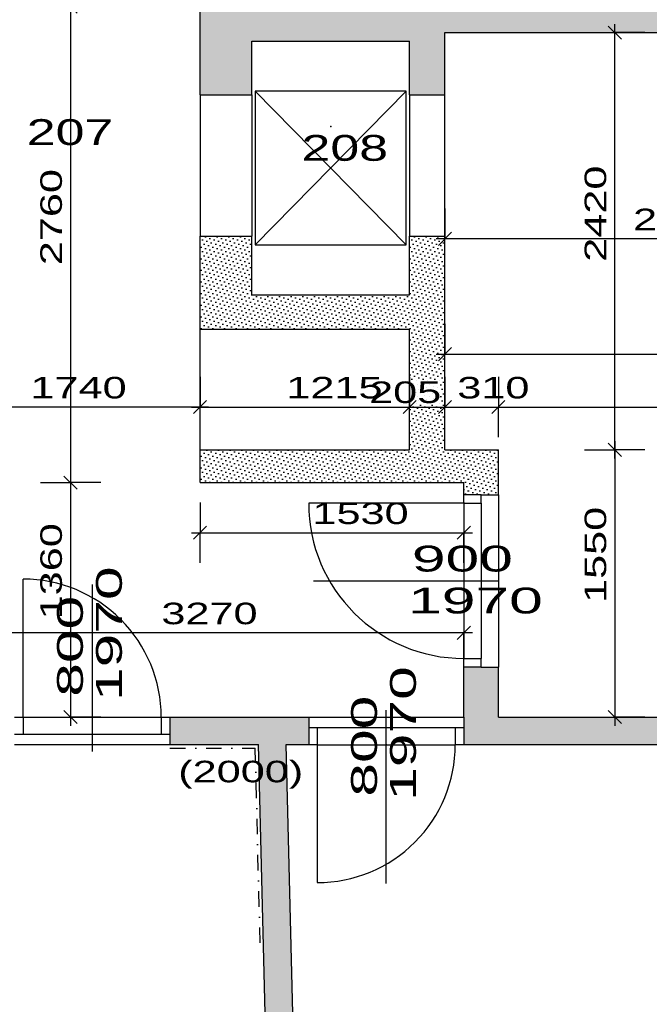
# Model space of a CAD drawing. Extents: x -196363 to 396902, y -489949 to -260582.
# Tile 157 of 256: x 175474 to 179125, y -385939 to -380228. Entities that reach past the tile are written whole.
import ezdxf

# ---------------------------------------------------------------- set-up
doc = ezdxf.new("R2010")
doc.units = 0
doc.header["$MEASUREMENT"] = 0
doc.linetypes.add('DOTDASH', pattern=[1, 0.3, -0.2, 0, -0.2, 0.3])
for name, color, linetype in [('bourani', 15, 'Continuous'), ('koty', 1, 'Continuous'), ('legenda', 1, 'Continuous'), ('srafbourani', 15, 'Continuous')]:
    doc.layers.add(name, color=color, linetype=linetype)
doc.styles.add('SPIRITTXTSTYLE1', font='ROMAN')
doc.styles.add('SPIRITTXTSTYLE2', font='txt')
doc.linetypes.add('CERCH2', pattern='A,0,-1,[17,dur+dsp vaclavov.shx,S=0.003401,R=0,X=-1,Y=0],0', length=1)
doc.dimstyles.new('SPIRITSTYLE26', dxfattribs={"dimtxt": 125, "dimasz": 12.7, "dimexe": 175, "dimexo": -175, "dimgap": 50, "dimtad": 1, "dimdec": 3, "dimzin": 0, "dimdsep": 46, "dimlunit": 7, "dimtxsty": 'SPIRITTXTSTYLE1', "dimblk1": '_TICKMARKS26', "dimblk2": '_TICKMARKS26', "dimsah": 1, "dimcen": 0.09, "dimdle": 50, "dimclrd": 1, "dimclre": 1, "dimclrt": 1, "dimadec": 0, "dimazin": 0, "dimtfac": 1, "dimtdec": 4, "dimtofl": 0, "dimtmove": 1, "dimatfit": 0, "dimfxl": 0, "dimtolj": 1, "dimtzin": 0, "dimarcsym": 0})
doc.dimstyles.new('SPIRITSTYLE269', dxfattribs={"dimtxt": 125, "dimasz": 12.7, "dimexe": 175, "dimexo": 263.149994, "dimgap": 50, "dimtad": 1, "dimdec": 3, "dimzin": 0, "dimdsep": 46, "dimlunit": 7, "dimtxsty": 'SPIRITTXTSTYLE1', "dimblk1": '_TICKMARKS269', "dimblk2": '_TICKMARKS269', "dimsah": 1, "dimcen": 0.09, "dimdle": 50, "dimclrd": 1, "dimclre": 1, "dimclrt": 1, "dimadec": 0, "dimazin": 0, "dimtfac": 1, "dimtdec": 4, "dimtofl": 0, "dimtmove": 1, "dimatfit": 0, "dimfxl": 0, "dimtolj": 1, "dimtzin": 0, "dimarcsym": 0})
doc.dimstyles.new('SPIRITSTYLE270', dxfattribs={"dimtxt": 125, "dimasz": 12.7, "dimexe": 175, "dimexo": 73.121284, "dimgap": 50, "dimtad": 1, "dimdec": 3, "dimzin": 0, "dimdsep": 46, "dimlunit": 7, "dimtxsty": 'SPIRITTXTSTYLE1', "dimblk1": '_TICKMARKS270', "dimblk2": '_TICKMARKS270', "dimsah": 1, "dimcen": 0.09, "dimdle": 50, "dimclrd": 1, "dimclre": 1, "dimclrt": 1, "dimadec": 0, "dimazin": 0, "dimtfac": 1, "dimtdec": 4, "dimtofl": 0, "dimtmove": 1, "dimatfit": 0, "dimfxl": 0, "dimtolj": 1, "dimtzin": 0, "dimarcsym": 0})
doc.dimstyles.new('SPIRITSTYLE271', dxfattribs={"dimtxt": 125, "dimasz": 12.7, "dimexe": 175, "dimexo": 132.007614, "dimgap": 50, "dimtad": 1, "dimdec": 3, "dimzin": 0, "dimdsep": 46, "dimlunit": 7, "dimtxsty": 'SPIRITTXTSTYLE1', "dimblk1": '_TICKMARKS271', "dimblk2": '_TICKMARKS271', "dimsah": 1, "dimcen": 0.09, "dimdle": 50, "dimclrd": 1, "dimclre": 1, "dimclrt": 1, "dimadec": 0, "dimazin": 0, "dimtfac": 1, "dimtdec": 4, "dimtofl": 0, "dimtmove": 1, "dimatfit": 0, "dimfxl": 0, "dimtolj": 1, "dimtzin": 0, "dimarcsym": 0})
doc.dimstyles.new('SPIRITSTYLE273', dxfattribs={"dimtxt": 125, "dimasz": 12.7, "dimexe": 175, "dimexo": 641.074219, "dimgap": 50, "dimtad": 1, "dimdec": 3, "dimzin": 0, "dimdsep": 46, "dimlunit": 7, "dimtxsty": 'SPIRITTXTSTYLE1', "dimblk1": '_TICKMARKS273', "dimblk2": '_TICKMARKS273', "dimsah": 1, "dimcen": 0.09, "dimdle": 50, "dimclrd": 1, "dimclre": 1, "dimclrt": 1, "dimadec": 0, "dimazin": 0, "dimtfac": 1, "dimtdec": 4, "dimtofl": 0, "dimtmove": 1, "dimatfit": 0, "dimfxl": 0, "dimtolj": 1, "dimtzin": 0, "dimarcsym": 0})
doc.dimstyles.new('SPIRITSTYLE276', dxfattribs={"dimtxt": 125, "dimasz": 12.7, "dimexe": 175, "dimexo": 80.438667, "dimgap": 50, "dimtad": 1, "dimdec": 3, "dimzin": 0, "dimdsep": 46, "dimlunit": 7, "dimtxsty": 'SPIRITTXTSTYLE1', "dimblk1": '_TICKMARKS276', "dimblk2": '_TICKMARKS276', "dimsah": 1, "dimcen": 0.09, "dimdle": 50, "dimclrd": 1, "dimclre": 1, "dimclrt": 1, "dimadec": 0, "dimazin": 0, "dimtfac": 1, "dimtdec": 4, "dimtofl": 0, "dimtmove": 1, "dimatfit": 0, "dimfxl": 0, "dimtolj": 1, "dimtzin": 0, "dimarcsym": 0})
doc.dimstyles.new('SPIRITSTYLE277', dxfattribs={"dimtxt": 125, "dimasz": 12.7, "dimexe": 175, "dimexo": 405.975403, "dimgap": 50, "dimtad": 1, "dimdec": 3, "dimzin": 0, "dimdsep": 46, "dimlunit": 7, "dimtxsty": 'SPIRITTXTSTYLE1', "dimblk1": '_TICKMARKS277', "dimblk2": '_TICKMARKS277', "dimsah": 1, "dimcen": 0.09, "dimdle": 50, "dimclrd": 1, "dimclre": 1, "dimclrt": 1, "dimadec": 0, "dimazin": 0, "dimtfac": 1, "dimtdec": 4, "dimtofl": 0, "dimtmove": 1, "dimatfit": 0, "dimfxl": 0, "dimtolj": 1, "dimtzin": 0, "dimarcsym": 0})
doc.dimstyles.new('SPIRITSTYLE400', dxfattribs={"dimtxt": 125, "dimasz": 12.7, "dimexe": 175, "dimexo": 575.837891, "dimgap": 50, "dimtad": 1, "dimdec": 3, "dimzin": 0, "dimdsep": 46, "dimlunit": 7, "dimtxsty": 'SPIRITTXTSTYLE1', "dimblk1": '_TICKMARKS400', "dimblk2": '_TICKMARKS400', "dimsah": 1, "dimcen": 0.09, "dimdle": 50, "dimclrd": 1, "dimclre": 1, "dimclrt": 1, "dimadec": 0, "dimazin": 0, "dimtfac": 1, "dimtdec": 4, "dimtofl": 0, "dimtmove": 1, "dimatfit": 0, "dimfxl": 0, "dimtolj": 1, "dimtzin": 0, "dimarcsym": 0})
doc.dimstyles.new('SPIRITSTYLE409', dxfattribs={"dimtxt": 125, "dimasz": 12.7, "dimexe": 175, "dimexo": 500.03476, "dimgap": 50, "dimtad": 1, "dimdec": 3, "dimzin": 0, "dimdsep": 46, "dimlunit": 7, "dimtxsty": 'SPIRITTXTSTYLE1', "dimblk1": '_TICKMARKS409', "dimblk2": '_TICKMARKS409', "dimsah": 1, "dimcen": 0.09, "dimdle": 50, "dimclrd": 1, "dimclre": 1, "dimclrt": 1, "dimadec": 0, "dimazin": 0, "dimtfac": 1, "dimtdec": 4, "dimtofl": 0, "dimtmove": 1, "dimatfit": 0, "dimfxl": 0, "dimtolj": 1, "dimtzin": 0, "dimarcsym": 0})
pattern_1 = [(45.000008, (858026.688, -24615.152), (-8.41899395, 25.25696945), [0, -23.8125])]

# ---------------------------------------------------------------- blocks, each defined once
blk = doc.blocks.new('_TICKMARKS400')
at = {"color": 1, "linetype": 'Continuous'}
blk.add_line((-3, -3), (3, 3), dxfattribs=at)
blk = doc.blocks.new('*D1028')
at = {"color": 1, "linetype": 'Continuous', "ltscale": 300}
for p, q in [((175768.890625, -380102.875, 1723.800049), (175768.890625, -382962.90625, 1723.800049)), ((175593.890625, -380152.875, 1723.800049), (175768.890625, -380152.875, 1723.800049)), ((175943.890625, -380152.875, 1723.800049), (175768.890625, -380152.875, 1723.800049)), ((175593.890625, -382912.875, 1723.800049), (175768.890625, -382912.875, 1723.800049)), ((175943.890625, -382912.875, 1723.800049), (175768.890625, -382912.875, 1723.800049))]:
    blk.add_line(p, q, dxfattribs=at)
at = {"color": 1, "linetype": 'Continuous', "ltscale": 300, "xscale": 12.69999980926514, "yscale": 12.69999980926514, "zscale": 12.69999980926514}
for p, rotation in [((175768.890625, -380152.875, 1723.800049), 90.00000250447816), ((175768.890625, -382912.875, 1723.800049), -90.00000250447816)]:
    blk.add_blockref('_TICKMARKS400', p, dxfattribs=dict(at, rotation=rotation))
at = {"color": 1, "linetype": 'Continuous', "ltscale": 300, "style": 'SPIRITTXTSTYLE1', "width": 1.5}
blk.add_text('2760', height=125, rotation=450.000019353, dxfattribs=at).set_placement((175718.890625, -381651.90625, 1723.800049))
blk = doc.blocks.new('*D1029')
at = {"color": 1, "linetype": 'Continuous', "ltscale": 300}
for p, q in [((175768.890625, -382862.875, 1723.800049), (175768.890625, -384322.875, 1723.800049)), ((175593.890625, -382912.875, 1723.800049), (175768.890625, -382912.875, 1723.800049)), ((175943.890625, -382912.875, 1723.800049), (175768.890625, -382912.875, 1723.800049)), ((175593.890625, -384272.875, 1723.800049), (175768.890625, -384272.875, 1723.800049)), ((175943.890625, -384272.875, 1723.800049), (175768.890625, -384272.875, 1723.800049))]:
    blk.add_line(p, q, dxfattribs=at)
at = {"color": 1, "linetype": 'Continuous', "ltscale": 300, "xscale": 12.69999980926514, "yscale": 12.69999980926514, "zscale": 12.69999980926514}
for p, rotation in [((175768.890625, -382912.875, 1723.800049), 90.00000250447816), ((175768.890625, -384272.875, 1723.800049), -90.00000250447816)]:
    blk.add_blockref('_TICKMARKS400', p, dxfattribs=dict(at, rotation=rotation))
at = {"color": 1, "linetype": 'Continuous', "ltscale": 300, "style": 'SPIRITTXTSTYLE1', "width": 1.5}
blk.add_text('1360', height=125, rotation=450.000019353, dxfattribs=at).set_placement((175718.890625, -383705.96875, 1723.800049))
blk = doc.blocks.new('_TICKMARKS269')
at = {"color": 1, "linetype": 'Continuous'}
blk.add_line((-3, -3), (3, 3), dxfattribs=at)
blk = doc.blocks.new('*D1052')
at = {"color": 1, "linetype": 'Continuous', "ltscale": 300}
for p, q in [((174779.734375, -382299.75, 1723.800049), (174779.734375, -382474.75, 1723.800049)), ((176519.734375, -382299.75, 1723.800049), (176519.734375, -382474.75, 1723.800049)), ((176569.71875, -382474.75, 1723.800049), (174729.734375, -382474.75, 1723.800049)), ((174779.734375, -382649.75, 1723.800049), (174779.734375, -382474.75, 1723.800049)), ((176519.734375, -382649.75, 1723.800049), (176519.734375, -382474.75, 1723.800049))]:
    blk.add_line(p, q, dxfattribs=at)
at = {"color": 1, "linetype": 'Continuous', "ltscale": 300, "xscale": 12.69999980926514, "yscale": 12.69999980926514, "zscale": 12.69999980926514}
for p, rotation in [((174779.734375, -382474.75, 1723.800049), 180.0000050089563), ((176519.734375, -382474.75, 1723.800049), 360.0000100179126)]:
    blk.add_blockref('_TICKMARKS269', p, dxfattribs=dict(at, rotation=rotation))
at = {"color": 1, "linetype": 'Continuous', "ltscale": 300, "style": 'SPIRITTXTSTYLE1', "width": 1.5}
blk.add_text('1740', height=125, rotation=360.000010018, dxfattribs=at).set_placement((175536.640625, -382424.75, 1723.800049))
blk = doc.blocks.new('_TICKMARKS26')
at = {"color": 1, "linetype": 'Continuous'}
blk.add_line((-3, -3), (3, 3), dxfattribs=at)
blk = doc.blocks.new('*D1053')
at = {"color": 1, "linetype": 'Continuous', "ltscale": 300}
for p, q in [((176519.734375, -382299.75, 1723.800049), (176519.734375, -382474.75, 1723.800049)), ((177734.71875, -382299.75, 1723.800049), (177734.71875, -382474.75, 1723.800049)), ((176469.734375, -382474.75, 1723.800049), (177784.703125, -382474.75, 1723.800049)), ((176519.734375, -382649.75, 1723.800049), (176519.734375, -382474.75, 1723.800049)), ((177734.71875, -382649.75, 1723.800049), (177734.71875, -382474.75, 1723.800049))]:
    blk.add_line(p, q, dxfattribs=at)
at = {"color": 1, "linetype": 'Continuous', "ltscale": 300, "xscale": 12.69999980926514, "yscale": 12.69999980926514, "zscale": 12.69999980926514, "rotation": 180.0000050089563}
blk.add_blockref('_TICKMARKS26', (176519.734375, -382474.75, 1723.800049), dxfattribs=at)
at = {"color": 1, "linetype": 'Continuous', "ltscale": 300, "xscale": 12.69999980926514, "yscale": 12.69999980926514, "zscale": 12.69999980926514}
blk.add_blockref('_TICKMARKS26', (177734.71875, -382474.75, 1723.800049), dxfattribs=at)
at = {"color": 1, "linetype": 'Continuous', "ltscale": 300, "style": 'SPIRITTXTSTYLE1', "width": 1.5}
blk.add_text('1215', height=125, dxfattribs=at).set_placement((177020.078125, -382424.75, 1723.800049))
blk = doc.blocks.new('*D1054')
at = {"color": 1, "linetype": 'Continuous', "ltscale": 300}
for p, q in [((177734.71875, -382299.75, 1723.800049), (177734.71875, -382474.75, 1723.800049)), ((177939.703125, -382299.75, 1723.800049), (177939.703125, -382474.75, 1723.800049)), ((177684.71875, -382474.75, 1723.800049), (177989.6875, -382474.75, 1723.800049)), ((177734.71875, -382649.75, 1723.800049), (177734.71875, -382474.75, 1723.800049)), ((177939.703125, -382649.75, 1723.800049), (177939.703125, -382474.75, 1723.800049))]:
    blk.add_line(p, q, dxfattribs=at)
at = {"color": 1, "linetype": 'Continuous', "ltscale": 300, "xscale": 12.69999980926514, "yscale": 12.69999980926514, "zscale": 12.69999980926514, "rotation": 180.0000050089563}
blk.add_blockref('_TICKMARKS26', (177734.71875, -382474.75, 1723.800049), dxfattribs=at)
at = {"color": 1, "linetype": 'Continuous', "ltscale": 300, "xscale": 12.69999980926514, "yscale": 12.69999980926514, "zscale": 12.69999980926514}
blk.add_blockref('_TICKMARKS26', (177939.703125, -382474.75, 1723.800049), dxfattribs=at)
at = {"color": 1, "linetype": 'Continuous', "ltscale": 300, "style": 'SPIRITTXTSTYLE1', "width": 1.5}
blk.add_text('205', height=125, dxfattribs=at).set_placement((177500.109375, -382451.3125, 1723.800049))
blk = doc.blocks.new('_TICKMARKS270')
at = {"color": 1, "linetype": 'Continuous'}
blk.add_line((-3, -3), (3, 3), dxfattribs=at)
blk = doc.blocks.new('*D1055')
at = {"color": 1, "linetype": 'Continuous', "ltscale": 300}
for p, q in [((177939.703125, -382299.75, 1723.800049), (177939.703125, -382474.75, 1723.800049)), ((178249.703125, -382299.75, 1723.800049), (178249.703125, -382474.75, 1723.800049)), ((177889.703125, -382474.75, 1723.800049), (178299.703125, -382474.75, 1723.800049)), ((177939.703125, -382649.75, 1723.800049), (177939.703125, -382474.75, 1723.800049)), ((178249.703125, -382649.75, 1723.800049), (178249.703125, -382474.75, 1723.800049))]:
    blk.add_line(p, q, dxfattribs=at)
at = {"color": 1, "linetype": 'Continuous', "ltscale": 300, "xscale": 12.69999980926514, "yscale": 12.69999980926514, "zscale": 12.69999980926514, "rotation": 180.0000050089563}
blk.add_blockref('_TICKMARKS270', (177939.703125, -382474.75, 1723.800049), dxfattribs=at)
at = {"color": 1, "linetype": 'Continuous', "ltscale": 300, "xscale": 12.69999980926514, "yscale": 12.69999980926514, "zscale": 12.69999980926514}
blk.add_blockref('_TICKMARKS270', (178249.703125, -382474.75, 1723.800049), dxfattribs=at)
at = {"color": 1, "linetype": 'Continuous', "ltscale": 300, "style": 'SPIRITTXTSTYLE1', "width": 1.5}
blk.add_text('310', height=125, dxfattribs=at).set_placement((178011.375, -382424.75, 1723.800049))
blk = doc.blocks.new('*D1056')
at = {"color": 1, "linetype": 'Continuous', "ltscale": 300}
for p, q in [((178249.703125, -382299.75, 1723.800049), (178249.703125, -382474.75, 1723.800049)), ((181009.734375, -382299.75, 1723.800049), (181009.734375, -382474.75, 1723.800049)), ((178199.71875, -382474.75, 1723.800049), (181059.71875, -382474.75, 1723.800049)), ((178249.703125, -382649.75, 1723.800049), (178249.703125, -382474.75, 1723.800049)), ((181009.734375, -382649.75, 1723.800049), (181009.734375, -382474.75, 1723.800049))]:
    blk.add_line(p, q, dxfattribs=at)
at = {"color": 1, "linetype": 'Continuous', "ltscale": 300, "xscale": 12.69999980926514, "yscale": 12.69999980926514, "zscale": 12.69999980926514, "rotation": 180.0000050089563}
blk.add_blockref('_TICKMARKS270', (178249.703125, -382474.75, 1723.800049), dxfattribs=at)
at = {"color": 1, "linetype": 'Continuous', "ltscale": 300, "xscale": 12.69999980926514, "yscale": 12.69999980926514, "zscale": 12.69999980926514}
blk.add_blockref('_TICKMARKS270', (181009.734375, -382474.75, 1723.800049), dxfattribs=at)
at = {"color": 1, "linetype": 'Continuous', "ltscale": 300, "style": 'SPIRITTXTSTYLE1', "width": 1.5}
blk.add_text('2760', height=125, dxfattribs=at).set_placement((179510.671875, -382424.75, 1723.800049))
blk = doc.blocks.new('_TICKMARKS271')
at = {"color": 1, "linetype": 'Continuous'}
blk.add_line((-3, -3), (3, 3), dxfattribs=at)
blk = doc.blocks.new('*D1057')
at = {"color": 1, "linetype": 'Continuous', "ltscale": 300}
for p, q in [((177939.703125, -381992.75, 1723.800049), (177939.703125, -382167.71875, 1723.800049)), ((181009.734375, -381992.75, 1723.800049), (181009.734375, -382167.71875, 1723.800049)), ((177889.703125, -382167.71875, 1723.800049), (181059.71875, -382167.71875, 1723.800049)), ((177939.703125, -382342.71875, 1723.800049), (177939.703125, -382167.71875, 1723.800049)), ((181009.734375, -382342.71875, 1723.800049), (181009.734375, -382167.71875, 1723.800049))]:
    blk.add_line(p, q, dxfattribs=at)
at = {"color": 1, "linetype": 'Continuous', "ltscale": 300, "xscale": 12.69999980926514, "yscale": 12.69999980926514, "zscale": 12.69999980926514, "rotation": 180.0000050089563}
blk.add_blockref('_TICKMARKS271', (177939.703125, -382167.71875, 1723.800049), dxfattribs=at)
at = {"color": 1, "linetype": 'Continuous', "ltscale": 300, "xscale": 12.69999980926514, "yscale": 12.69999980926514, "zscale": 12.69999980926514}
blk.add_blockref('_TICKMARKS271', (181009.734375, -382167.71875, 1723.800049), dxfattribs=at)
at = {"color": 1, "linetype": 'Continuous', "ltscale": 300, "style": 'SPIRITTXTSTYLE1', "width": 1.5}
blk.add_text('3070', height=125, dxfattribs=at).set_placement((179355.65625, -382117.75, 1723.800049))
blk = doc.blocks.new('_TICKMARKS273')
at = {"color": 1, "linetype": 'Continuous'}
blk.add_line((-3, -3), (3, 3), dxfattribs=at)
blk = doc.blocks.new('*D1059')
at = {"color": 1, "linetype": 'Continuous', "ltscale": 300}
for p, q in [((177939.703125, -381323.9375, 1723.800049), (177939.703125, -381498.9375, 1723.800049)), ((180359.75, -381323.9375, 1723.800049), (180359.75, -381498.9375, 1723.800049)), ((180409.734375, -381498.9375, 1723.800049), (177889.703125, -381498.9375, 1723.800049)), ((177939.703125, -381673.9375, 1723.800049), (177939.703125, -381498.9375, 1723.800049)), ((180359.75, -381673.9375, 1723.800049), (180359.75, -381498.9375, 1723.800049))]:
    blk.add_line(p, q, dxfattribs=at)
at = {"color": 1, "linetype": 'Continuous', "ltscale": 300, "xscale": 12.69999980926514, "yscale": 12.69999980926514, "zscale": 12.69999980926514}
for p, rotation in [((177939.703125, -381498.9375, 1723.800049), 180.0000050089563), ((180359.75, -381498.9375, 1723.800049), 360.0000100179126)]:
    blk.add_blockref('_TICKMARKS273', p, dxfattribs=dict(at, rotation=rotation))
at = {"color": 1, "linetype": 'Continuous', "ltscale": 300, "style": 'SPIRITTXTSTYLE1', "width": 1.5}
blk.add_text('2420', height=125, rotation=360.000010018, dxfattribs=at).set_placement((179030.671875, -381448.96875, 1723.800049))
blk = doc.blocks.new('_TICKMARKS409')
at = {"color": 1, "linetype": 'Continuous'}
blk.add_line((-3, -3), (3, 3), dxfattribs=at)
blk = doc.blocks.new('*D1062')
at = {"color": 1, "linetype": 'Continuous', "ltscale": 300}
for p, q in [((178924.75, -382672.84375, 1723.800049), (178924.75, -384322.875, 1723.800049)), ((178749.75, -382722.875, 1723.800049), (178924.75, -382722.875, 1723.800049)), ((179099.734375, -382722.875, 1723.800049), (178924.75, -382722.875, 1723.800049)), ((178749.75, -384272.875, 1723.800049), (178924.75, -384272.875, 1723.800049)), ((179099.734375, -384272.875, 1723.800049), (178924.75, -384272.875, 1723.800049))]:
    blk.add_line(p, q, dxfattribs=at)
at = {"color": 1, "linetype": 'Continuous', "ltscale": 300, "xscale": 12.69999980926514, "yscale": 12.69999980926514, "zscale": 12.69999980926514}
for p, rotation in [((178924.75, -382722.875, 1723.800049), 90.00000250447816), ((178924.75, -384272.875, 1723.800049), -90.00000250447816)]:
    blk.add_blockref('_TICKMARKS409', p, dxfattribs=dict(at, rotation=rotation))
at = {"color": 1, "linetype": 'Continuous', "ltscale": 300, "style": 'SPIRITTXTSTYLE1', "width": 1.5}
blk.add_text('1550', height=125, rotation=450.000019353, dxfattribs=at).set_placement((178874.734375, -383610.96875, 1723.800049))
blk = doc.blocks.new('*D1063')
at = {"color": 1, "linetype": 'Continuous', "ltscale": 300}
for p, q in [((178924.75, -382772.875, 1723.800049), (178924.75, -380252.875, 1723.800049)), ((178749.75, -380302.875, 1723.800049), (178924.75, -380302.875, 1723.800049)), ((179099.734375, -380302.875, 1723.800049), (178924.75, -380302.875, 1723.800049)), ((178749.75, -382722.875, 1723.800049), (178924.75, -382722.875, 1723.800049)), ((179099.734375, -382722.875, 1723.800049), (178924.75, -382722.875, 1723.800049))]:
    blk.add_line(p, q, dxfattribs=at)
at = {"color": 1, "linetype": 'Continuous', "ltscale": 300, "xscale": 12.69999980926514, "yscale": 12.69999980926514, "zscale": 12.69999980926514}
for p, rotation in [((178924.75, -380302.875, 1723.800049), 90.00000250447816), ((178924.75, -382722.875, 1723.800049), 270.0000006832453)]:
    blk.add_blockref('_TICKMARKS409', p, dxfattribs=dict(at, rotation=rotation))
at = {"color": 1, "linetype": 'Continuous', "ltscale": 300, "style": 'SPIRITTXTSTYLE1', "width": 1.5}
blk.add_text('2420', height=125, rotation=90.000002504, dxfattribs=at).set_placement((178874.734375, -381631.90625, 1723.800049))
blk = doc.blocks.new('_TICKMARKS276')
at = {"color": 1, "linetype": 'Continuous'}
blk.add_line((-3, -3), (3, 3), dxfattribs=at)
blk = doc.blocks.new('*D1064')
at = {"color": 1, "linetype": 'Continuous', "ltscale": 300}
for p, q in [((176519.734375, -383028.34375, 1723.800049), (176519.734375, -383203.3125, 1723.800049)), ((178049.734375, -383028.34375, 1723.800049), (178049.734375, -383203.3125, 1723.800049)), ((176469.734375, -383203.3125, 1723.800049), (178099.734375, -383203.3125, 1723.800049)), ((176519.734375, -383378.3125, 1723.800049), (176519.734375, -383203.3125, 1723.800049)), ((178049.734375, -383378.3125, 1723.800049), (178049.734375, -383203.3125, 1723.800049))]:
    blk.add_line(p, q, dxfattribs=at)
at = {"color": 1, "linetype": 'Continuous', "ltscale": 300, "xscale": 12.69999980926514, "yscale": 12.69999980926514, "zscale": 12.69999980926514, "rotation": 180.0000050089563}
blk.add_blockref('_TICKMARKS276', (176519.734375, -383203.3125, 1723.800049), dxfattribs=at)
at = {"color": 1, "linetype": 'Continuous', "ltscale": 300, "xscale": 12.69999980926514, "yscale": 12.69999980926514, "zscale": 12.69999980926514}
blk.add_blockref('_TICKMARKS276', (178049.734375, -383203.3125, 1723.800049), dxfattribs=at)
at = {"color": 1, "linetype": 'Continuous', "ltscale": 300, "style": 'SPIRITTXTSTYLE1', "width": 1.5}
blk.add_text('1530', height=125, dxfattribs=at).set_placement((177171.640625, -383153.34375, 1723.800049))
blk = doc.blocks.new('_TICKMARKS277')
at = {"color": 1, "linetype": 'Continuous'}
blk.add_line((-3, -3), (3, 3), dxfattribs=at)
blk = doc.blocks.new('*D1065')
at = {"color": 1, "linetype": 'Continuous', "ltscale": 300}
for p, q in [((174779.734375, -383609.3125, 1723.800049), (174779.734375, -383784.3125, 1723.800049)), ((178049.734375, -383609.3125, 1723.800049), (178049.734375, -383784.3125, 1723.800049)), ((178099.734375, -383784.3125, 1723.800049), (174729.734375, -383784.3125, 1723.800049)), ((174779.734375, -383959.3125, 1723.800049), (174779.734375, -383784.3125, 1723.800049)), ((178049.734375, -383959.3125, 1723.800049), (178049.734375, -383784.3125, 1723.800049))]:
    blk.add_line(p, q, dxfattribs=at)
at = {"color": 1, "linetype": 'Continuous', "ltscale": 300, "xscale": 12.69999980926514, "yscale": 12.69999980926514, "zscale": 12.69999980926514}
for p, rotation in [((174779.734375, -383784.3125, 1723.800049), 180.0000050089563), ((178049.734375, -383784.3125, 1723.800049), 360.0000100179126)]:
    blk.add_blockref('_TICKMARKS277', p, dxfattribs=dict(at, rotation=rotation))
at = {"color": 1, "linetype": 'Continuous', "ltscale": 300, "style": 'SPIRITTXTSTYLE1', "width": 1.5}
blk.add_text('3270', height=125, rotation=360.000010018, dxfattribs=at).set_placement((176295.6875, -383734.3125, 1723.800049))

msp = doc.modelspace()

# ---------------------------------------------------------------- hatches: boundary and pattern name
at = {"layer": 'srafbourani', "linetype": 'Continuous', "ltscale": 300}
h = msp.add_hatch(dxfattribs=at)
h.set_pattern_fill('Nasyp-1', color=15, scale=23.8125, angle=45.00000808, style=0, pattern_type=2)
h.set_pattern_definition(pattern_1)
h.paths.add_polyline_path([(181364.73438, -379822.875), (181009.73438, -379822.875), (181009.73438, -380152.875), (176519.73438, -380152.875), (176519.73438, -380662.84375), (176819.71875, -380662.84375), (176819.71875, -380352.875), (177734.71875, -380352.875), (177734.71875, -380662.84375), (177939.70312, -380662.84375), (177939.70312, -380302.875), (180359.75, -380302.875), (180359.75, -380272.875), (180799.73438, -380272.875), (180799.73438, -380682.875), (181009.73438, -380682.875), (181009.73438, -381072.875), (181364.73438, -381072.875)], flags=0)
h = msp.add_hatch(dxfattribs=at)
h.set_pattern_fill('Nasyp-1', color=15, scale=23.8125, angle=45.00000808, style=0, pattern_type=2)
h.set_pattern_definition(pattern_1)
h.paths.add_polyline_path([(176819.71875, -381482.84375), (176519.73438, -381482.84375), (176519.73438, -382022.90625), (177734.71875, -382022.90625), (177734.71875, -382722.875), (176519.73438, -382722.875), (176519.73438, -382912.875), (178049.73438, -382912.875), (178049.73438, -382982.875), (178149.75, -382982.875), (178249.70312, -382982.875), (178249.70312, -382722.875), (177939.70312, -382722.875), (177939.70312, -381482.84375), (177734.71875, -381482.84375), (177734.71875, -381822.90625), (176819.71875, -381822.90625)], flags=0)
h = msp.add_hatch(dxfattribs=at)
h.set_pattern_fill('Nasyp-1', color=15, scale=23.8125, angle=45.00000808, style=0, pattern_type=2)
h.set_pattern_definition(pattern_1)
h.paths.add_polyline_path([(178049.73438, -384332.875), (178049.73438, -384432.875), (180999.75, -384432.875), (180999.75, -384662.875), (181109.73438, -384662.875), (181109.73438, -383472.875), (181009.73438, -383472.875), (181009.73438, -384272.875), (178249.70312, -384272.875), (178249.70312, -383982.875), (178149.75, -383982.875), (178049.73438, -383982.875), (178049.73438, -384272.875)], flags=0)
h = msp.add_hatch(dxfattribs=at)
h.set_pattern_fill('Nasyp-1', color=15, scale=23.8125, angle=45.00000808, style=0, pattern_type=2)
h.set_pattern_definition(pattern_1)
h.paths.add_polyline_path([(177149.71875, -384432.875), (177149.71875, -384332.875), (177149.71875, -384272.875), (176344.70312, -384272.875), (176344.70312, -384372.875), (176344.70312, -384432.875), (176859.70312, -384432.875), (176949.75, -388122.875), (176369.71875, -388122.875), (176369.71875, -388222.84375), (177539.75, -388222.84375), (177539.75, -388122.875), (177109.78125, -388122.875), (177019.79688, -384432.875)], flags=0)

# ---------------------------------------------------------------- linework, layer by layer
at = {"layer": 'bourani', "color": 15, "linetype": 'Continuous', "ltscale": 300}
for p, q in [((176519.73438, -380662.84375, 2623.80005), (176519.73438, -380152.875, 2623.80005)), ((176819.71875, -380662.84375, 2623.80005), (176819.71875, -380352.875, 2623.80005)), ((176819.71875, -380352.875, 2623.80005), (177734.71875, -380352.875, 2623.80005)), ((177734.71875, -380662.84375, 2623.80005), (177734.71875, -380352.875, 2623.80005)), ((177939.70312, -380302.875, 2623.80005), (180359.75, -380302.875, 2623.80005)), ((177939.70312, -380662.84375, 2623.80005), (177939.70312, -380302.875, 2623.80005)), ((176519.73438, -380662.84375, 2623.80005), (176819.71875, -380662.84375, 2623.80005)), ((176519.73438, -380662.84375, 2623.80005), (176519.73438, -381482.84375, 2623.80005)), ((176819.71875, -380662.84375, 2623.80005), (176819.71875, -381482.84375, 2623.80005)), ((177714.71875, -380642.875, 2623.80005), (176839.71875, -380642.875, 2623.80005)), ((176839.71875, -380642.875, 2623.80005), (176839.71875, -381532.84375, 2623.80005)), ((176839.71875, -381532.84375, 2623.80005), (177714.71875, -380642.875, 2623.80005)), ((176839.71875, -380642.875, 2623.80005), (177714.71875, -381532.84375, 2623.80005)), ((177714.71875, -381532.84375, 2623.80005), (177714.71875, -380642.875, 2623.80005)), ((177734.71875, -380662.84375, 2623.80005), (177939.70312, -380662.84375, 2623.80005)), ((177734.71875, -380662.84375, 2623.80005), (177734.71875, -381482.84375, 2623.80005)), ((177939.70312, -381482.84375, 2623.80005), (177939.70312, -380662.84375, 2623.80005)), ((176519.73438, -382912.875, 2623.80005), (176519.73438, -381482.84375, 2623.80005)), ((176519.73438, -381482.84375, 2623.80005), (176819.71875, -381482.84375, 2623.80005)), ((176819.71875, -381822.90625, 2623.80005), (176819.71875, -381482.84375, 2623.80005)), ((177734.71875, -381822.90625, 2623.80005), (177734.71875, -381482.84375, 2623.80005)), ((177734.71875, -381482.84375, 2623.80005), (177939.70312, -381482.84375, 2623.80005)), ((177939.70312, -382722.875, 2623.80005), (177939.70312, -381482.84375, 2623.80005)), ((176839.71875, -381532.84375, 2623.80005), (177714.71875, -381532.84375, 2623.80005)), ((176819.71875, -381822.90625, 2623.80005), (177734.71875, -381822.90625, 2623.80005)), ((176519.73438, -382022.90625, 2623.80005), (177734.71875, -382022.90625, 2623.80005)), ((177734.71875, -382722.875, 2623.80005), (177734.71875, -382022.90625, 2623.80005)), ((176519.73438, -382722.875, 2623.80005), (177734.71875, -382722.875, 2623.80005)), ((177939.70312, -382722.875, 2623.80005), (178249.70312, -382722.875, 2623.80005)), ((178249.70312, -382982.875, 2623.80005), (178249.70312, -382722.875, 2623.80005)), ((176519.73438, -382912.875, 2623.80005), (178049.73438, -382912.875, 2623.80005)), ((178049.73438, -382982.875, 2623.80005), (178049.73438, -382912.875, 2623.80005)), ((178049.73438, -383032.875, 2623.80005), (177149.71875, -383032.875, 2623.80005)), ((178049.73438, -383032.875, 2623.80005), (178049.73438, -382982.875, 2623.80005)), ((178049.73438, -383032.875, 2623.80005), (178149.75, -383032.875, 2623.80005)), ((178149.75, -382982.875, 2623.80005), (178249.70312, -382982.875, 2623.80005)), ((178149.75, -383032.875, 2623.80005), (178149.75, -382982.875, 2623.80005)), ((175494.70312, -384272.875, 2623.80005), (175494.70312, -383472.875, 2623.80005)), ((178049.73438, -383982.875, 2623.80005), (178049.73438, -383932.875, 2623.80005)), ((178049.73438, -383932.875, 2623.80005), (178149.75, -383932.875, 2623.80005)), ((178149.75, -383982.875, 2623.80005), (178149.75, -383932.875, 2623.80005)), ((178049.73438, -384272.875, 2623.80005), (178049.73438, -383982.875, 2623.80005)), ((178149.75, -383982.875, 2623.80005), (178249.70312, -383982.875, 2623.80005)), ((178249.70312, -384272.875, 2623.80005), (178249.70312, -383982.875, 2623.80005)), ((175444.75, -384272.875, 2623.80005), (175494.70312, -384272.875, 2623.80005)), ((175494.70312, -384272.875, 2623.80005), (175494.70312, -384372.875, 2623.80005)), ((176294.70312, -384272.875, 2623.80005), (176344.70312, -384272.875, 2623.80005)), ((176294.70312, -384272.875, 2623.80005), (176294.70312, -384372.875, 2623.80005)), ((176344.70312, -384272.875, 2623.80005), (177149.71875, -384272.875, 2623.80005)), ((177149.71875, -384272.875, 2623.80005), (177149.71875, -384332.875, 2623.80005)), ((178049.73438, -384272.875, 2623.80005), (178049.73438, -384272.875, 2623.80005)), ((178049.73438, -384272.875, 2623.80005), (178049.73438, -384332.875, 2623.80005)), ((178249.70312, -384272.875, 2623.80005), (181009.73438, -384272.875, 2623.80005)), ((177149.71875, -384332.875, 2623.80005), (177199.73438, -384332.875, 2623.80005)), ((177199.73438, -384332.875, 2623.80005), (177199.73438, -384432.875, 2623.80005)), ((177999.73438, -384332.875, 2623.80005), (178049.73438, -384332.875, 2623.80005)), ((177999.73438, -384332.875, 2623.80005), (177999.73438, -384432.875, 2623.80005)), ((175444.75, -384372.875, 2623.80005), (175494.70312, -384372.875, 2623.80005)), ((176294.70312, -384372.875, 2623.80005), (176344.70312, -384372.875, 2623.80005)), ((176344.70312, -384372.875, 2623.80005), (176344.70312, -384432.875, 2623.80005)), ((176344.70312, -384432.875, 2623.80005), (176859.70312, -384432.875, 2623.80005)), ((176949.75, -388122.875, 2623.80005), (176859.70312, -384432.875, 2623.80005)), ((177019.79688, -384432.875, 2623.80005), (177149.71875, -384432.875, 2623.80005)), ((177109.78125, -388122.875, 2623.80005), (177019.79688, -384432.875, 2623.80005)), ((177149.71875, -384432.875, 2623.80005), (177199.73438, -384432.875, 2623.80005)), ((177199.73438, -384432.875, 2623.80005), (177199.73438, -385232.875, 2623.80005)), ((177999.73438, -384432.875, 2623.80005), (178049.73438, -384432.875, 2623.80005)), ((178049.73438, -384432.875, 2623.80005), (180999.75, -384432.875, 2623.80005))]:
    msp.add_line(p, q, dxfattribs=at)
at = {"layer": 'bourani', "color": 15, "linetype": 'Continuous', "ltscale": 304.799988}
for p, q in [((178149.75, -382982.875, 1723.80005), (178049.73438, -382982.875, 1723.80005)), ((178149.75, -383982.875, 1723.80005), (178049.73438, -383982.875, 1723.80005)), ((176344.70312, -384272.875, 1723.80005), (176344.70312, -384372.875, 1723.80005)), ((177149.71875, -384332.875, 1723.80005), (177149.71875, -384432.90625, 1723.80005)), ((178049.73438, -384332.875, 1723.80005), (178049.73438, -384432.90625, 1723.80005))]:
    msp.add_line(p, q, dxfattribs=at)
at = {"layer": 'bourani', "color": 15, "linetype": 'Continuous', "ltscale": 370.000031}
for p, q in [((178049.73438, -383032.875, 1723.80005), (178049.73438, -383932.84375, 1723.80005)), ((178149.75, -383032.875, 1723.80005), (178149.75, -383932.84375, 1723.80005))]:
    msp.add_line(p, q, dxfattribs=at)
at = {"layer": 'bourani', "color": 15, "linetype": 'CERCH2', "ltscale": 300}
for p, q in [((178249.70312, -382982.875, 2623.80005), (178249.70312, -383982.875, 2623.80005)), ((177149.71875, -384272.875, 2623.80005), (178049.73438, -384272.875, 2623.80005)), ((175444.75, -384432.875, 2623.80005), (176344.70312, -384432.875, 2623.80005))]:
    msp.add_line(p, q, dxfattribs=at)
at = {"layer": 'bourani', "color": 15, "linetype": 'Continuous', "ltscale": 250}
for p, q in [((177177.45312, -383482.875, 1723.80005), (178249.95312, -383482.875, 1723.80005)), ((175894.70312, -383504.75, 1723.80005), (175894.70312, -384473.125, 1723.80005)), ((177599.73438, -385238.5625, 1723.80005), (177599.73438, -384232.6875, 1723.80005))]:
    msp.add_line(p, q, dxfattribs=at)
at = {"layer": 'bourani', "color": 15, "linetype": 'Continuous', "ltscale": 330}
for p, q in [((175494.70312, -384272.875, 1723.80005), (176294.70312, -384272.875, 1723.80005)), ((177199.73438, -384332.875, 1723.80005), (177999.73438, -384332.875, 1723.80005)), ((175494.70312, -384372.875, 1723.80005), (176294.70312, -384372.875, 1723.80005)), ((177199.73438, -384432.90625, 1723.80005), (177999.73438, -384432.90625, 1723.80005))]:
    msp.add_line(p, q, dxfattribs=at)
at = {"layer": 'bourani', "color": 15, "linetype": 'DOTDASH', "ltscale": 300}
for p in [(176344.70312, -384452.875, 2623.80005), (176867.79688, -385582.875, 2623.80005)]:
    msp.add_line(p, (176840.20312, -384452.875, 2623.80005), dxfattribs=at)
at = {"layer": 'bourani', "color": 15, "linetype": 'Continuous', "ltscale": 300}
for centre, radius, start, end in [((178049.73438, -383032.875, 2623.80005), 900.01306, 180.00000501, 270.00000068), ((175494.70312, -384272.875, 2623.80005), 800.00079, 0, 90.0000025), ((177199.73438, -384432.875, 2623.80005), 800.00055, 270.00000068, 360.00001002)]:
    msp.add_arc(centre, radius, start, end, dxfattribs=at)
for p in [(177277.21875, -380847.34375, 2623.80005), (178049.73438, -383482.875, 2623.80005), (175894.70312, -384272.875, 2623.80005), (177599.73438, -384432.875, 2623.80005)]:
    msp.add_point(p, dxfattribs=at)
at = {"layer": 'bourani', "color": 15, "linetype": 'Continuous', "ltscale": 250}
for p in [(178049.73438, -383482.875, 1723.80005), (178049.73438, -383482.875, 1723.80005), (175894.70312, -384272.875, 1723.80005), (175894.70312, -384372.875, 1723.80005), (177599.73438, -384432.90625, 1723.80005), (177599.73438, -384432.90625, 1723.80005)]:
    msp.add_point(p, dxfattribs=at)
at = {"layer": 'bourani', "color": 15, "linetype": 'Continuous', "ltscale": 304.799988}
for p in [(178049.73438, -383482.875, 1723.80005), (175894.70312, -384272.875, 1723.80005), (177599.73438, -384432.90625, 1723.80005)]:
    msp.add_point(p, dxfattribs=at)

# ---------------------------------------------------------------- texts
at = {"layer": 'bourani', "color": 15, "linetype": 'Continuous', "ltscale": 250, "style": 'SPIRITTXTSTYLE1', "width": 1.75}
for s, p in [('900', (177748.15625, -383428.75)), ('1970', (177726.32812, -383671.9375))]:
    msp.add_text(s, height=150, dxfattribs=at).set_placement(p)
for s, p in [('1970', (176066.65625, -384179.59375)), ('800', (175840.625, -384155)), ('1970', (177771.625, -384758.84375)), ('800', (177545.60938, -384734.4375))]:
    msp.add_text(s, height=150, rotation=90.0000025, dxfattribs=at).set_placement(p)
at = {"layer": 'bourani', "color": 15, "linetype": 'DOTDASH', "ltscale": 300, "style": 'SPIRITTXTSTYLE1', "width": 1.5}
msp.add_text('(2000)', height=125, dxfattribs=at).set_placement((176393.375, -384651.3125, 2623.80005))
at = {"layer": 'legenda', "color": 1, "linetype": 'CERCH2', "ltscale": 300, "style": 'SPIRITTXTSTYLE2', "width": 1.5}
for s, p in [('207', (175514.9375, -380954.875, 1723.80005)), ('208', (177108.04688, -381046.4375, 1723.80005))]:
    msp.add_text(s, height=150, dxfattribs=at).set_placement(p)

# ---------------------------------------------------------------- dimensions: what is measured, and where the dimension line sits
at = {"layer": 'koty', "color": 1, "linetype": 'Continuous', "ltscale": 300}
for base, p1, p2, dimstyle, picture, middle in [((175768.89062, -380152.875, 1723.80005), (176519.73438, -380152.875, 1723.80005), (176519.73438, -382912.875, 1723.80005), 'SPIRITSTYLE400', '*D1028', (175768.89062, -381532.875, 1723.80005)), ((178924.75, -382722.875, 1723.80005), (178249.70312, -382722.875, 1723.80005), (178249.70312, -380302.875, 1723.80005), 'SPIRITSTYLE409', '*D1063', (178924.75, -381512.875, 1723.80005)), ((178924.75, -382722.875, 1723.80005), (178249.70312, -382722.875, 1723.80005), (178249.70312, -384272.875, 1723.80005), 'SPIRITSTYLE409', '*D1062', (178924.75, -383497.875, 1723.80005)), ((175768.89062, -382912.875, 1723.80005), (176519.73438, -382912.875, 1723.80005), (176519.73438, -384272.875, 1723.80005), 'SPIRITSTYLE400', '*D1029', (175768.89062, -383592.875, 1723.80005))]:
    dim = msp.add_linear_dim(base=base, p1=p1, p2=p2, angle=90.0000025, dimstyle=dimstyle, dxfattribs=at)
    dim.commit()
    dim.dimension.update_dxf_attribs({"geometry": picture, "text_midpoint": middle})
for base, p1, p2, dimstyle, picture, middle in [((180359.75, -381498.9375, 1723.80005), (180359.75, -380682.875, 1723.80005), (177939.70312, -380302.875, 1723.80005), 'SPIRITSTYLE273', '*D1059', (179149.71875, -381498.9375, 1723.80005)), ((177939.70312, -382167.71875, 1723.80005), (177939.70312, -382722.875, 1723.80005), (181009.73438, -382474.75, 1723.80005), 'SPIRITSTYLE271', '*D1057', (179474.71875, -382167.71875, 1723.80005)), ((176519.73438, -382474.75, 1723.80005), (176519.73438, -382912.875, 1723.80005), (174779.73438, -382912.875, 1723.80005), 'SPIRITSTYLE269', '*D1052', (175649.73438, -382474.75, 1723.80005)), ((176519.73438, -382474.75, 1723.80005), (176519.73438, -382474.75, 1723.80005), (177734.71875, -382474.75, 1723.80005), 'SPIRITSTYLE26', '*D1053', (177127.21875, -382474.75, 1723.80005)), ((177939.70312, -382474.75, 1723.80005), (177939.70312, -382722.875, 1723.80005), (178249.70312, -382722.875, 1723.80005), 'SPIRITSTYLE270', '*D1055', (178094.70312, -382474.75, 1723.80005)), ((178249.70312, -382474.75, 1723.80005), (178249.70312, -382722.875, 1723.80005), (181009.73438, -383472.875, 1723.80005), 'SPIRITSTYLE270', '*D1056', (179629.71875, -382474.75, 1723.80005)), ((176519.73438, -383203.3125, 1723.80005), (176519.73438, -382912.875, 1723.80005), (178049.73438, -382947.875, 1723.80005), 'SPIRITSTYLE276', '*D1064', (177284.73438, -383203.3125, 1723.80005)), ((178049.73438, -383784.3125, 1723.80005), (178049.73438, -383203.3125, 1723.80005), (174779.73438, -383022.90625, 1723.80005), 'SPIRITSTYLE277', '*D1065', (176414.73438, -383784.3125, 1723.80005))]:
    dim = msp.add_linear_dim(base=base, p1=p1, p2=p2, dimstyle=dimstyle, dxfattribs=at)
    dim.commit()
    dim.dimension.update_dxf_attribs({"geometry": picture, "text_midpoint": middle})
dim = msp.add_linear_dim(base=(177734.71875, -382474.75, 1723.80005), p1=(177734.71875, -382474.75, 1723.80005), p2=(177939.70312, -382474.75, 1723.80005), dimstyle='SPIRITSTYLE26', dxfattribs=at)
dim.commit()
dim.dimension.update_dxf_attribs({"geometry": '*D1054', "text_midpoint": (177648.92188, -382451.3125), "dimtype": 160})

doc.saveas('drawing.dxf')
